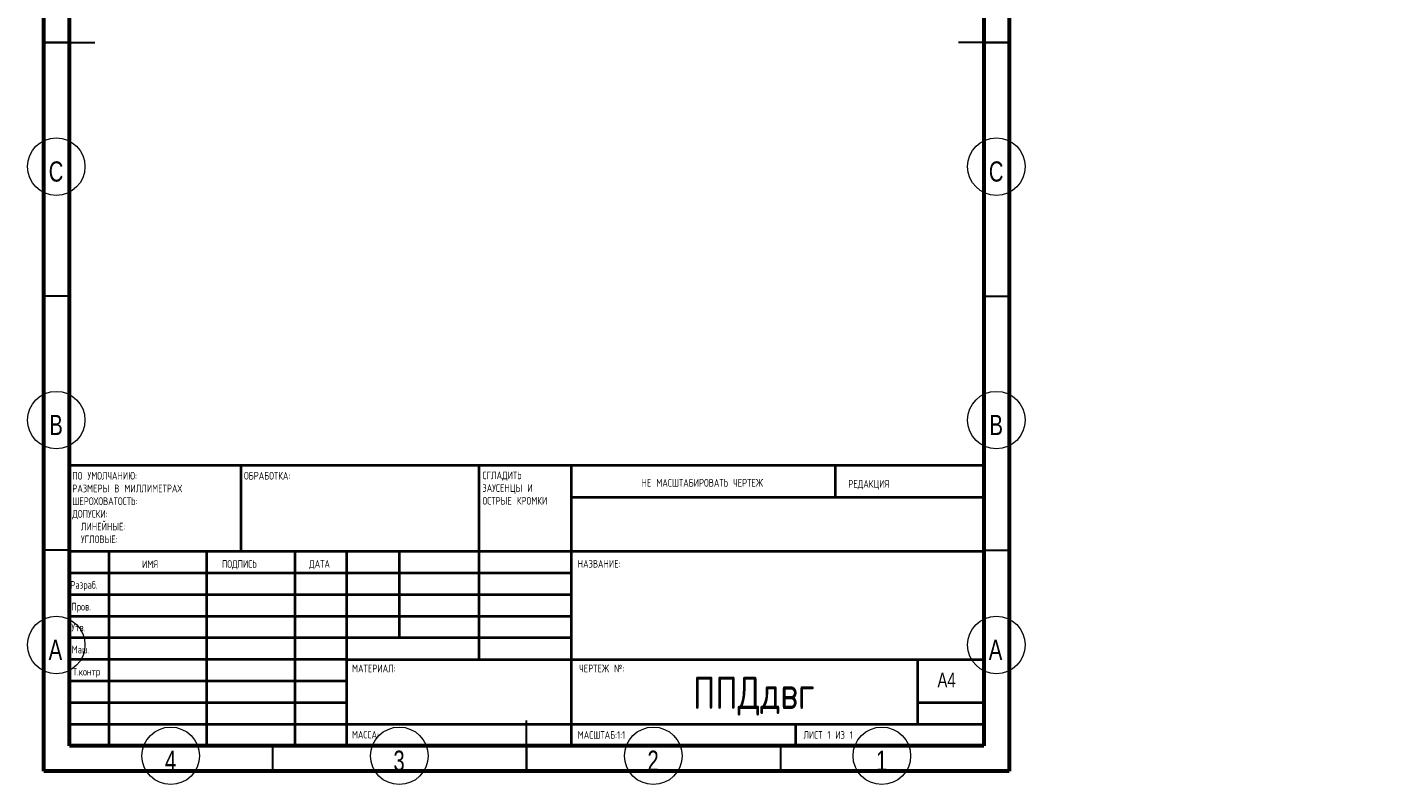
# Model space of a CAD drawing. Header units: millimetres. Extents: x -108 to 282, y -227 to 296.
# Tile 2 of 3: x 12 to 282, y 2 to 151. Entities that reach past the tile are written whole.
import ezdxf

# ---------------------------------------------------------------- set-up
doc = ezdxf.new("R2010")
doc.units = ezdxf.units.MM
doc.styles.add('SLDTEXTSTYLE0', font='TXT', dxfattribs={"width": 0.75, "bigfont": 'bigfont'})
doc.styles.add('SLDTEXTSTYLE1', font='TXT', dxfattribs={"width": 0.75})
doc.styles.add('SLDTEXTSTYLE2', font='TXT', dxfattribs={"width": 0.681818, "bigfont": 'bigfont'})

# ---------------------------------------------------------------- blocks, each defined once
blk = doc.blocks.new('SW_NOTE_0')
at = {"color": 0, "linetype": 'Continuous', "lineweight": 0, "char_height": 1.5, "attachment_point": 1, "style": 'SLDTEXTSTYLE0'}
for s, insert in [('\\M+18452\\M+18443\\M+1844C\\M+18440\\M+18444\\M+18449\\M+18453\\M+1845D', (0, 1.93)), ('\\M+18448\\M+18440\\M+18454\\M+18452\\M+18445\\M+1844E\\M+18457\\M+1845C \\M+18449', (0, -0.57)), ('\\M+1844F\\M+18452\\M+18453\\M+18451\\M+1845C\\M+18445 \\M+1844B\\M+18451\\M+1844F\\M+1844D\\M+1844B\\M+18449', (0, -3.07))]:
    blk.add_mtext(s, dxfattribs=dict(at, insert=insert))
blk = doc.blocks.new('SW_NOTE_1')
at = {"color": 0, "linetype": 'Continuous', "lineweight": 0, "char_height": 1.5, "attachment_point": 1, "style": 'SLDTEXTSTYLE0'}
for s, insert in [('\\M+18450\\M+1844F \\M+18454\\M+1844D\\M+1844F\\M+1844C\\M+18458\\M+18440\\M+1844E\\M+18449\\M+1845F:', (0, 1.93)), ('\\M+18451\\M+18440\\M+18448\\M+1844D\\M+18445\\M+18451\\M+1845C \\M+18442 \\M+1844D\\M+18449\\M+1844C\\M+1844C\\M+18449\\M+1844D\\M+18445\\M+18453\\M+18451\\M+18440\\M+18456', (0, -0.57)), ('\\M+18459\\M+18445\\M+18451\\M+1844F\\M+18456\\M+1844F\\M+18442\\M+18440\\M+18453\\M+1844F\\M+18452\\M+18453\\M+1845D:', (0, -3.07)), ('\\M+18444\\M+1844F\\M+18450\\M+18454\\M+18452\\M+1844B\\M+18449:', (0, -5.57)), ('\\M+1844C\\M+18449\\M+1844E\\M+18445\\M+1844A\\M+1844E\\M+1845C\\M+18445:', (1.69, -8.07)), ('\\M+18454\\M+18443\\M+1844C\\M+1844F\\M+18442\\M+1845C\\M+18445:', (1.69, -10.57))]:
    blk.add_mtext(s, dxfattribs=dict(at, insert=insert))
blk = doc.blocks.new('SW_NOTE_2')
at = {"color": 0, "linetype": 'Continuous', "lineweight": 0}
blk.add_circle((1.96, 4.09), 5.66, dxfattribs=at)
at = {"color": 0, "linetype": 'Continuous', "lineweight": 0, "insert": (1.8, 5.12), "char_height": 3.97, "attachment_point": 2, "style": 'SLDTEXTSTYLE1'}
blk.add_mtext('A', dxfattribs=at)
blk = doc.blocks.new('SW_NOTE_3')
at = {"color": 0, "linetype": 'Continuous', "lineweight": 0}
blk.add_circle((1.96, 4.09), 5.66, dxfattribs=at)
at = {"color": 0, "linetype": 'Continuous', "lineweight": 0, "insert": (1.8, 5.12), "char_height": 3.97, "attachment_point": 2, "style": 'SLDTEXTSTYLE1'}
blk.add_mtext('A', dxfattribs=at)
blk = doc.blocks.new('SW_NOTE_4')
at = {"color": 0, "linetype": 'Continuous', "lineweight": 0}
blk.add_circle((1.52, 4.09), 5.66, dxfattribs=at)
at = {"color": 0, "linetype": 'Continuous', "lineweight": 0, "insert": (1.49, 5.12), "char_height": 3.97, "attachment_point": 2, "style": 'SLDTEXTSTYLE1'}
blk.add_mtext('B', dxfattribs=at)
blk = doc.blocks.new('SW_NOTE_5')
at = {"color": 0, "linetype": 'Continuous', "lineweight": 0}
blk.add_circle((1.52, 4.09), 5.66, dxfattribs=at)
at = {"color": 0, "linetype": 'Continuous', "lineweight": 0, "insert": (1.49, 5.12), "char_height": 3.97, "attachment_point": 2, "style": 'SLDTEXTSTYLE1'}
blk.add_mtext('B', dxfattribs=at)
blk = doc.blocks.new('SW_NOTE_6')
at = {"color": 0, "linetype": 'Continuous', "lineweight": 0}
blk.add_circle((2.15, 4.09), 5.66, dxfattribs=at)
at = {"color": 0, "linetype": 'Continuous', "lineweight": 0, "insert": (2.11, 5.12), "char_height": 3.97, "attachment_point": 2, "style": 'SLDTEXTSTYLE1'}
blk.add_mtext('C', dxfattribs=at)
blk = doc.blocks.new('SW_NOTE_7')
at = {"color": 0, "linetype": 'Continuous', "lineweight": 0}
blk.add_circle((2.15, 4.09), 5.66, dxfattribs=at)
at = {"color": 0, "linetype": 'Continuous', "lineweight": 0, "insert": (2.11, 5.12), "char_height": 3.97, "attachment_point": 2, "style": 'SLDTEXTSTYLE1'}
blk.add_mtext('C', dxfattribs=at)
blk = doc.blocks.new('SW_NOTE_14')
at = {"color": 0, "linetype": 'Continuous', "lineweight": 0}
blk.add_circle((1.47, 4.09), 5.66, dxfattribs=at)
at = {"color": 0, "linetype": 'Continuous', "lineweight": 0, "insert": (1.43, 5.12), "char_height": 3.97, "attachment_point": 2, "style": 'SLDTEXTSTYLE1'}
blk.add_mtext('4', dxfattribs=at)
blk = doc.blocks.new('SW_NOTE_16')
at = {"color": 0, "linetype": 'Continuous', "lineweight": 0}
blk.add_circle((1.47, 4.09), 5.66, dxfattribs=at)
at = {"color": 0, "linetype": 'Continuous', "lineweight": 0, "insert": (1.43, 5.12), "char_height": 3.97, "attachment_point": 2, "style": 'SLDTEXTSTYLE1'}
blk.add_mtext('3', dxfattribs=at)
blk = doc.blocks.new('SW_NOTE_18')
at = {"color": 0, "linetype": 'Continuous', "lineweight": 0}
blk.add_circle((1.47, 4.09), 5.66, dxfattribs=at)
at = {"color": 0, "linetype": 'Continuous', "lineweight": 0, "insert": (1.43, 5.12), "char_height": 3.97, "attachment_point": 2, "style": 'SLDTEXTSTYLE1'}
blk.add_mtext('2', dxfattribs=at)
blk = doc.blocks.new('SW_NOTE_20')
at = {"color": 0, "linetype": 'Continuous', "lineweight": 0}
blk.add_circle((1.47, 4.09), 5.66, dxfattribs=at)
at = {"color": 0, "linetype": 'Continuous', "lineweight": 0, "insert": (1.43, 5.12), "char_height": 3.97, "attachment_point": 2, "style": 'SLDTEXTSTYLE1'}
blk.add_mtext('1', dxfattribs=at)

msp = doc.modelspace()

# ---------------------------------------------------------------- linework, layer by layer
at = {"color": 7, "linetype": 'Continuous', "lineweight": 60}
for p, q in [((15, 5), (15, 292)), ((205, 292), (205, 5)), ((20, 10), (20, 287)), ((200, 287), (200, 10)), ((200, 10), (20, 10)), ((205, 5), (15, 5))]:
    msp.add_line(p, q, dxfattribs=at)
at = {"color": 7, "linetype": 'Continuous', "lineweight": 30}
for p, q in [((20, 148.5), (15, 148.5)), ((15, 148.5), (25, 148.5)), ((205, 148.5), (195, 148.5)), ((200, 148.5), (205, 148.5)), ((20, 98.5), (15, 98.5)), ((200, 98.5), (205, 98.5)), ((20, 48.5), (15, 48.5)), ((200, 48.5), (205, 48.5)), ((110, 5), (110, 15)), ((60, 10), (60, 5)), ((110, 10), (110, 5)), ((160, 10), (160, 5))]:
    msp.add_line(p, q, dxfattribs=at)
at = {"color": 7, "linetype": 'Continuous', "lineweight": 40}
for p, q in [((20, 65.25), (200, 65.25)), ((20, 65.25), (20, 10)), ((53.8, 48.25), (53.8, 65.25)), ((100.6, 65.25), (100.6, 27)), ((118.8, 65.25), (118.8, 10)), ((170.8, 58.88), (170.8, 65.25)), ((200, 58.88), (118.8, 58.88)), ((200, 48.25), (20, 48.25)), ((27.8, 48.25), (27.8, 10)), ((46.99, 48.25), (46.99, 10)), ((64.4, 48.25), (64.4, 10)), ((74.6, 10), (74.6, 48.25)), ((85, 31.25), (85, 48.25)), ((118.8, 44), (20, 44)), ((118.8, 39.75), (20, 39.75)), ((118.8, 35.5), (20, 35.5)), ((118.8, 31.25), (20, 31.25)), ((74.6, 27), (20, 27)), ((74.6, 27), (200, 27)), ((187, 14.25), (187, 27)), ((74.6, 22.75), (20, 22.75)), ((74.6, 18.5), (20, 18.5)), ((200, 18.5), (187, 18.5)), ((20, 14.25), (200, 14.25)), ((163, 10), (163, 14.25))]:
    msp.add_line(p, q, dxfattribs=at)

# ---------------------------------------------------------------- block references
at = {"color": 7, "linetype": 'Continuous', "lineweight": 0}
for name, p in [('SW_NOTE_6', (15.27, 119.94)), ('SW_NOTE_7', (200.31, 119.94)), ('SW_NOTE_4', (15.9, 70.04)), ('SW_NOTE_5', (200.94, 70.04)), ('SW_NOTE_1', (20.59, 61.99)), ('SW_NOTE_0', (101.31, 62.07)), ('SW_NOTE_2', (15.46, 25.78)), ('SW_NOTE_3', (200.5, 25.78)), ('SW_NOTE_14', (38.49, 3.95)), ('SW_NOTE_16', (83.47, 3.95)), ('SW_NOTE_18', (133.47, 3.95)), ('SW_NOTE_20', (178.45, 3.95))]:
    msp.add_blockref(name, p, dxfattribs=at)

# ---------------------------------------------------------------- texts
for s, insert, char_height, attachment_point, style in [('\\M+1844F\\M+18441\\M+18451\\M+18440\\M+18441\\M+1844F\\M+18453\\M+1844B\\M+18440:', (54.37, 63.92), 1.5, 1, 'SLDTEXTSTYLE0'), ('\\M+1844E\\M+18445 \\M+1844D\\M+18440\\M+18452\\M+18459\\M+18453\\M+18440\\M+18441\\M+18449\\M+18451\\M+1844F\\M+18442\\M+18440\\M+18453\\M+1845D \\M+18458\\M+18445\\M+18451\\M+18453\\M+18445\\M+18447', (132.61, 62.53), 1.5, 1, 'SLDTEXTSTYLE0'), ('\\M+18451\\M+18445\\M+18444\\M+18440\\M+1844B\\M+18457\\M+18449\\M+18460', (173.33, 62.33), 1.5, 1, 'SLDTEXTSTYLE0'), ('\\M+18449\\M+1844D\\M+18460', (34.32, 46.5), 1.5, 1, 'SLDTEXTSTYLE0'), ('\\M+18450\\M+1844F\\M+18444\\M+18450\\M+18449\\M+18452\\M+1845D', (50.03, 46.56), 1.5, 1, 'SLDTEXTSTYLE0'), ('\\M+18444\\M+18440\\M+18453\\M+18440', (67.21, 46.58), 1.5, 1, 'SLDTEXTSTYLE0'), ('\\M+1844E\\M+18440\\M+18448\\M+18442\\M+18440\\M+1844E\\M+18449\\M+18445:', (120.07, 46.58), 1.5, 1, 'SLDTEXTSTYLE0'), ('\\M+18451\\M+18470\\M+18478\\M+18482\\M+18470\\M+18471.', (20.21, 42.43), 1.5, 1, 'SLDTEXTSTYLE0'), ('\\M+18450\\M+18482\\M+18480\\M+18472.', (20.41, 38.15), 1.5, 1, 'SLDTEXTSTYLE0'), ('\\M+18454\\M+18484\\M+18472.', (20.4, 34.06), 1.5, 1, 'SLDTEXTSTYLE0'), ('\\M+1844D\\M+18470\\M+1848A.', (20.46, 29.73), 1.5, 1, 'SLDTEXTSTYLE0'), ('\\M+18453.\\M+1847B\\M+18480\\M+1847E\\M+18484\\M+18482', (20.67, 25.35), 1.5, 1, 'SLDTEXTSTYLE0'), ('\\M+1844D\\M+18440\\M+18453\\M+18445\\M+18451\\M+18449\\M+18440\\M+1844C:', (75.65, 25.99), 1.5, 1, 'SLDTEXTSTYLE0'), ('\\M+18458\\M+18445\\M+18451\\M+18453\\M+18445\\M+18447 \\M+18782:', (120.37, 25.99), 1.5, 1, 'SLDTEXTSTYLE0'), ('A4', (190.87, 24.41), 2.91, 1, 'SLDTEXTSTYLE1'), ('\\M+18450\\M+18450\\M+18444\\M+18474\\M+18472\\M+18473', (154.71, 23.61), 6.35, 2, 'SLDTEXTSTYLE0'), ('\\M+1844D\\M+18440\\M+18452\\M+18452\\M+18440:', (75.62, 12.95), 1.4986, 1, 'SLDTEXTSTYLE0'), ('\\M+1844D\\M+18440\\M+18452\\M+18459\\M+18453\\M+18440\\M+18441:1:1', (120.07, 12.9), 1.5, 1, 'SLDTEXTSTYLE0'), ('\\M+1844C\\M+18449\\M+18452\\M+18453 1 \\M+18449\\M+18448 1', (164.48, 12.9), 1.5, 1, 'SLDTEXTSTYLE2')]:
    msp.add_mtext(s, dxfattribs=dict(at, insert=insert, char_height=char_height, attachment_point=attachment_point, style=style))

doc.saveas('drawing.dxf')
